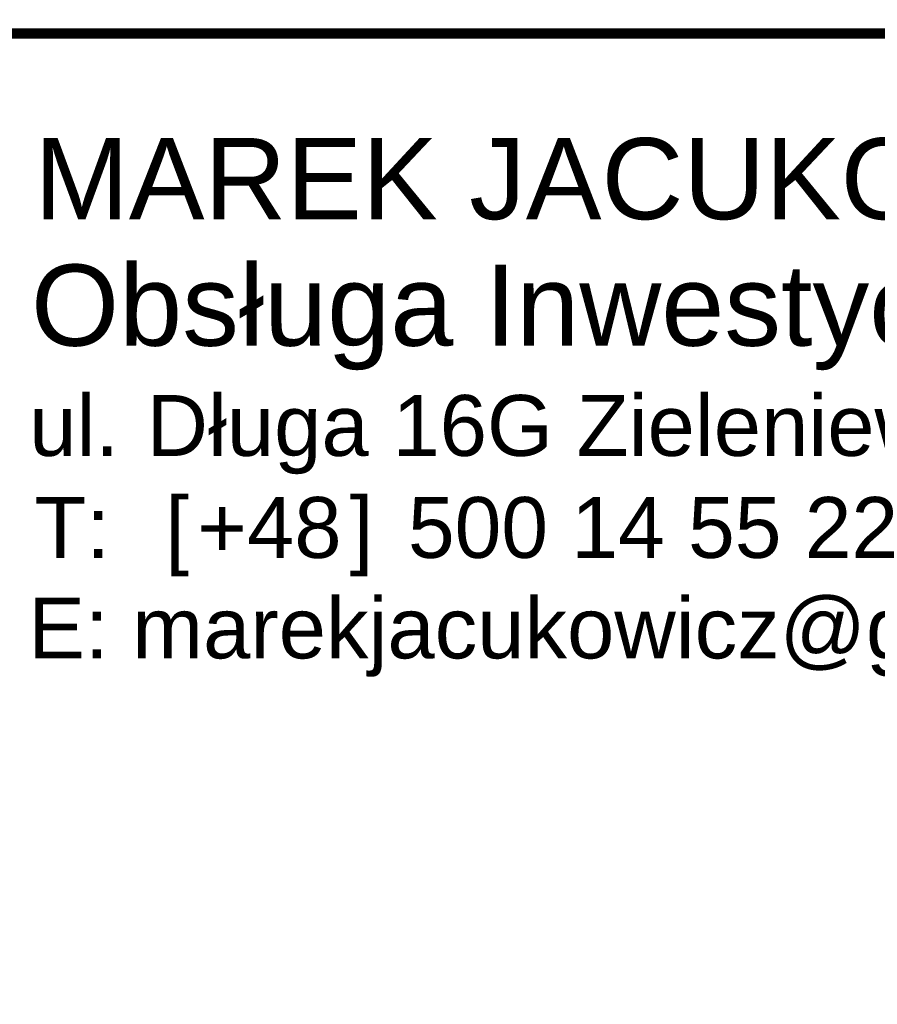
# Model space of a CAD drawing. Header units: metres. Extents: x 8472212 to 8494180, y 5728195 to 5779639.
# Tile 74 of 106: x 8478399 to 8478593, y 5747478 to 5747700. Entities that reach past the tile are written whole.
import ezdxf

# ---------------------------------------------------------------- set-up
doc = ezdxf.new("R2010")
doc.units = ezdxf.units.M
doc.header["$MEASUREMENT"] = 0
doc.layers.add('!elewacja-panele obrys', color=250, linetype='CONTINUOUS', lineweight=9, true_color=0x323232)
doc.layers.add('0A_MJ_tabelka', color=252, linetype='CONTINUOUS', lineweight=5)
doc.styles.add('arial', font='arial.ttf')

msp = doc.modelspace()

# ---------------------------------------------------------------- hatches: boundary and pattern name
at = {"layer": '!elewacja-panele obrys', "linetype": 'Continuous'}
h = msp.add_hatch(dxfattribs=at)
h.set_pattern_fill('AR-B816', color=256, scale=0.7)
h.paths.add_polyline_path([(8476374.12, 5751735.79), (8476348.87, 5751735.79), (8476348.87, 5751720.79), (8476374.12, 5751720.79)])
h.paths.add_polyline_path([(8476455.12, 5751735.79), (8476386.12, 5751735.79), (8476386.12, 5751720.79), (8476455.12, 5751720.79)])
h.paths.add_polyline_path([(8477348.87, 5751735.79), (8476643.12, 5751735.79), (8476643.12, 5751720.79), (8477348.87, 5751720.79)])
h.paths.add_polyline_path([(8479036.62, 5751735.79), (8478967.87, 5751735.79), (8477348.87, 5751735.79), (8477348.87, 5751720.79), (8479036.62, 5751720.79)])
h.paths.add_polyline_path([(8479048.62, 5751735.79), (8479048.62, 5751720.79), (8479073.87, 5751720.79), (8479073.87, 5751735.79)])
h.paths.add_polyline_path([(8479063.58, 5751728.64, -1), (8479062.06, 5751726.66, -1)], flags=16)
h.paths.add_polyline_path([(8479073.87, 5748406.79), (8478967.87, 5748406.79), (8478967.87, 5748391.79), (8479073.87, 5748391.79)])
h.paths.add_polyline_path([(8478779.87, 5748406.79), (8476348.87, 5748406.79), (8476348.87, 5748391.79), (8478779.87, 5748391.79)])
h.paths.add_polyline_path([(8472237.7, 5744980.45), (8472212.45, 5744980.45), (8472212.45, 5744965.45), (8472237.7, 5744965.45)])
h.paths.add_polyline_path([(8474700.2, 5744980.45), (8472249.7, 5744980.45), (8472249.7, 5744965.45), (8474700.2, 5744965.45)])
h.paths.add_polyline_path([(8474737.45, 5744980.45), (8474712.2, 5744980.45), (8474712.2, 5744965.45), (8474737.45, 5744965.45)])

# ---------------------------------------------------------------- linework, layer by layer
at = {"layer": '0A_MJ_tabelka', "color": 7, "lineweight": 35}
msp.add_line((8479739.73, 5747696.94), (8478229.35, 5747696.94), dxfattribs=at)
msp.add_lwpolyline([(8478786.21, 5747696.94, 2.29, 2.29, 0), (8478229.35, 5747696.94, 2.29, 2.29, 0), (8478229.35, 5747533.25, 0, 0, 0), (8478786.21, 5747533.25, 2.29, 2.29, 0)], format="xyseb", dxfattribs=at)

# ---------------------------------------------------------------- texts
at = {"layer": '0A_MJ_tabelka', "color": 7, "style": 'arial'}
for s, height, p in [('MAREK JACUKOWICZ', 18.3076, (8478402.47, 5747655.06)), ('Obsługa Inwestycji Budowlanych', 18.3076, (8478401.69, 5747626.52)), ('Długa 16G Zieleniewo, 73-108 Kobylanka', 13.7307, (8478427.76, 5747601.67)), ('ul. ', 13.731, (8478401.29, 5747601.67)), ('T:', 13.731, (8478402.47, 5747578.66)), ('[', 13.73, (8478431.98, 5747578.66)), ('+48', 13.731, (8478439.21, 5747578.66)), (']', 13.73, (8478473.57, 5747578.66)), ('500 14 55 22', 13.7307, (8478486.7, 5747578.66)), ('E: marekjacukowicz@gmail.com', 13.7307, (8478401.08, 5747555.99))]:
    msp.add_text(s, height=height, dxfattribs=at).set_placement(p)

doc.saveas('drawing.dxf')
